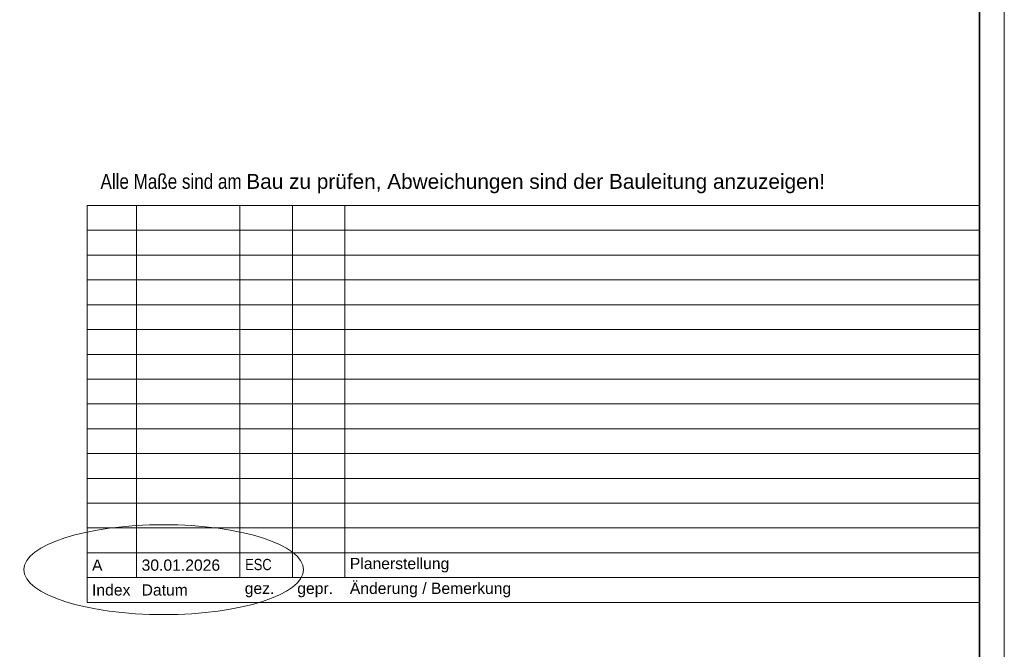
# Model space of a CAD drawing. Extents: x -634 to 300, y 62 to 1102.
# Tile 56 of 125: x 102 to 300, y 360 to 487. Entities that reach past the tile are written whole.
import ezdxf

# ---------------------------------------------------------------- set-up
doc = ezdxf.new("R2010")
doc.units = 0
doc.layers.add('iwb_HB-Hinweis-Kopf-Archi', color=3, linetype='Continuous', lineweight=25, true_color=0x00ff00)
for name, color, linetype, lineweight in [('iwb_Plankopf Linie', 7, 'Continuous', 13), ('iwb_Plankopf Rahmen', 7, 'Continuous', 35), ('iwb_Plankopf Text', 7, 'Continuous', 18)]:
    doc.layers.add(name, color=color, linetype=linetype, lineweight=lineweight)
doc.layers.add('X_Geometrie', color=3, linetype='Continuous', lineweight=13, true_color=0x00ff00, plot=False)
doc.styles.add('Arial', font='ARIALN.TTF')
doc.styles.add('Arial Narrow', font='ARIALN.TTF')
doc.styles.add('Plankopf', font='arial.ttf')
doc.styles.get("Standard").update_dxf_attribs({"font": 'ARIALN.TTF'})

msp = doc.modelspace()

# ---------------------------------------------------------------- linework, layer by layer
at = {"layer": 'iwb_Plankopf Linie', "ltscale": 0.13}
for p, q in [((295.35, 449.32), (115.35, 449.32)), ((115.35, 369.32), (115.35, 449.32)), ((125.35, 374.32), (125.35, 449.32)), ((146.15, 374.32), (146.15, 449.32)), ((156.75, 374.32), (156.75, 449.32)), ((167.35, 374.32), (167.35, 449.32)), ((295.35, 449.32), (295.35, 369.32)), ((295.35, 444.32), (115.35, 444.32)), ((295.35, 439.32), (115.35, 439.32)), ((295.35, 434.32), (115.35, 434.32)), ((295.35, 429.32), (115.35, 429.32)), ((295.35, 424.32), (115.35, 424.32)), ((295.35, 419.32), (115.35, 419.32)), ((295.35, 414.32), (115.35, 414.32)), ((295.35, 409.32), (115.35, 409.32)), ((295.35, 404.32), (115.35, 404.32)), ((295.35, 399.32), (115.35, 399.32)), ((295.35, 394.32), (115.35, 394.32)), ((295.35, 389.32), (115.35, 389.32)), ((295.35, 384.32), (115.35, 384.32)), ((295.35, 379.32), (115.35, 379.32)), ((295.35, 374.32), (115.35, 374.32)), ((295.35, 369.32), (115.35, 369.32))]:
    msp.add_line(p, q, dxfattribs=at)
at = {"layer": 'iwb_Plankopf Rahmen', "color": 8, "lineweight": 13, "ltscale": 0.13, "true_color": 0x808080}
msp.add_lwpolyline([(300.35, 62.43), (-619.65, 62.43), (-619.65, 1102.43), (300.35, 1102.43), (300.35, 62.43)], close=True, dxfattribs=at)
at = {"layer": 'iwb_Plankopf Rahmen', "ltscale": 0.35}
msp.add_lwpolyline([(-599.65, 67.43), (-599.65, 1097.43), (295.35, 1097.43), (295.35, 67.43), (-599.65, 67.43)], close=True, dxfattribs=at)
at = {"layer": 'X_Geometrie', "color": 6, "ltscale": 0.13, "true_color": 0xff00ff}
msp.add_ellipse((130.8, 375.92), major_axis=(28.19, 0), ratio=0.321429, dxfattribs=at)

# ---------------------------------------------------------------- texts
at = {"layer": 'iwb_HB-Hinweis-Kopf-Archi', "lineweight": 25, "ltscale": 0.25, "insert": (118.06, 455.68), "char_height": 3, "width": 6120, "attachment_point": 1, "line_spacing_factor": 0.8, "style": 'Arial'}
msp.add_mtext('Alle Maße sind am \\fArial|b0|i0|c0|p34;Bau zu prüfen, Abweichungen sind der Bauleitung anzuzeigen!', dxfattribs=at)
at = {"layer": 'iwb_Plankopf Text', "ltscale": 0.18, "insert": (296.89, 74.51), "char_height": 1.4, "attachment_point": 1, "rotation": 90, "line_spacing_factor": 1.002}
msp.add_mtext('{\\fArial Narrow;\\\\srvnovamd01\\Nova_MD\\TGA\\60202 Pro Potsdam\\04 NB GES Krampnitz\\09 NOVA\\60202-04_AP_NB GES Krampnitz\\TGA\\Elektro\\ELT_Grundrisse\\E_2OG_BEL-Terrassen.n4m009KRA_BEL_5_GR_02_001_P_A}', dxfattribs=at)
at = {"layer": 'iwb_Plankopf Text', "ltscale": 0.18, "attachment_point": 4, "line_spacing_factor": 0.970891}
for s, insert, char_height, width, style in [('A', (116.35, 376.82), 2.27, 7.9947, 'Plankopf'), ('30.01.2026', (126.35, 376.82), 2.265, 19.9968, 'Plankopf'), ('ESC', (147.24, 376.94), 2.265, 7.9947, 'Arial Narrow'), ('Planerstellung', (168.35, 376.82), 2.2655, 125.9917, 'Plankopf'), ('Index', (116.35, 371.82), 2.265, 8, 'Plankopf'), ('Änderung / Bemerkung', (168.35, 371.82), 2.2655, 126, 'Plankopf'), ('Datum', (126.35, 371.82), 2.265, 20, 'Plankopf'), ('gez.', (147.15, 371.82), 2.265, 8, 'Plankopf'), ('gepr.', (157.75, 371.82), 2.265, 8, 'Plankopf')]:
    msp.add_mtext(s, dxfattribs=dict(at, insert=insert, char_height=char_height, width=width, style=style))

doc.saveas('drawing.dxf')
